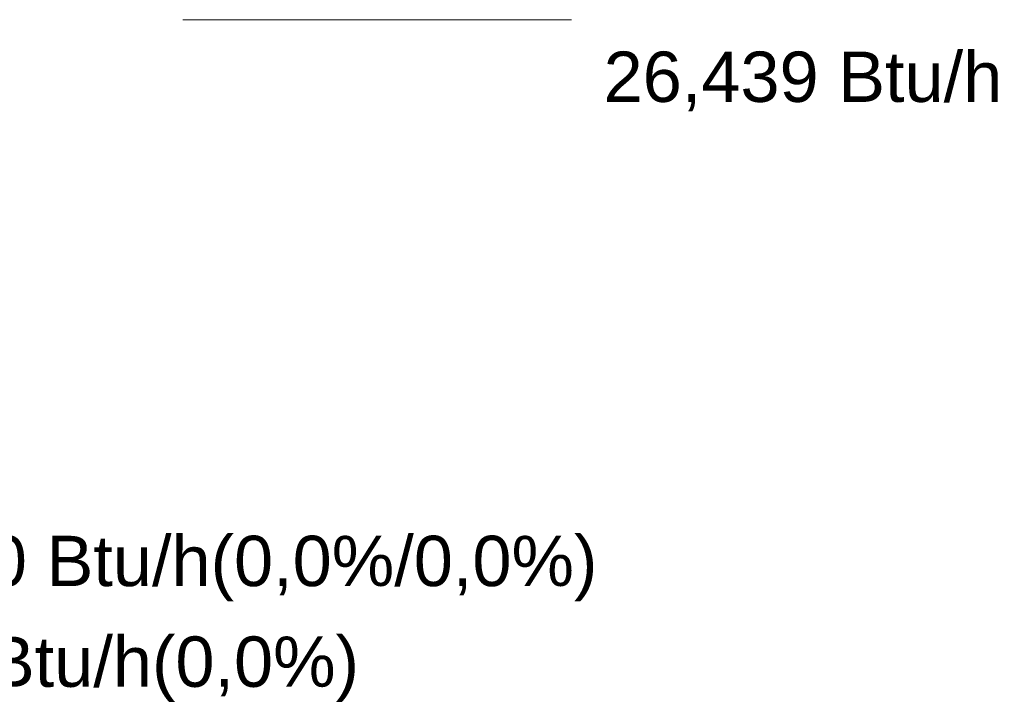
# Model space of a CAD drawing. Header units: metres. Extents: x -16.6 to 21.6, y -13.6 to 21.
# Tile 8 of 29: x 10.3 to 12.3, y -12.4 to -11. Entities that reach past the tile are written whole.
import ezdxf

# ---------------------------------------------------------------- set-up
doc = ezdxf.new("R2010")
doc.units = ezdxf.units.M
doc.layers.add('UC-3_dwg', color=7, linetype='Continuous', lineweight=18, true_color=0x767676)
doc.styles.add('Arial', font='arial.ttf', dxfattribs={"height": 0.1})

# ---------------------------------------------------------------- blocks, each defined once
blk = doc.blocks.new('UC-3_dwg__U63-1115297-DIAGRAMA FRIGORÍFICO UC-3')
at = {"lineweight": 18, "char_height": 0.1, "attachment_point": 1, "line_spacing_factor": 0.941778, "style": 'Arial'}
for s, insert, width in [('0/0 Btu/h(0,0%/0,0%)', (18.41, -31.9463), 1.587919), ('0 Btu/h(0,0%)', (18.41, -32.1463), 1.021067)]:
    blk.add_mtext(s, dxfattribs=dict(at, insert=insert, width=width))
blk = doc.blocks.new('UC-3_dwg-1115257-DIAGRAMA FRIGORÍFICO UC-3')
at = {"lineweight": 18}
blk.add_line((19.686, -30.9215), (18.914, -30.9215), dxfattribs=at)
blk.add_blockref('UC-3_dwg__U63-1115297-DIAGRAMA FRIGORÍFICO UC-3', (0, 0))
at = {"lineweight": 18, "insert": (19.75, -30.9848), "char_height": 0.1, "width": 0.948833, "attachment_point": 1, "line_spacing_factor": 0.941778, "style": 'Arial'}
blk.add_mtext('26,439 Btu/h', dxfattribs=at)

msp = doc.modelspace()

# ---------------------------------------------------------------- block references
at = {"layer": 'UC-3_dwg', "color": 7}
msp.add_blockref('UC-3_dwg-1115257-DIAGRAMA FRIGORÍFICO UC-3', (-8.2514, 19.8877), dxfattribs=at)

doc.saveas('drawing.dxf')
